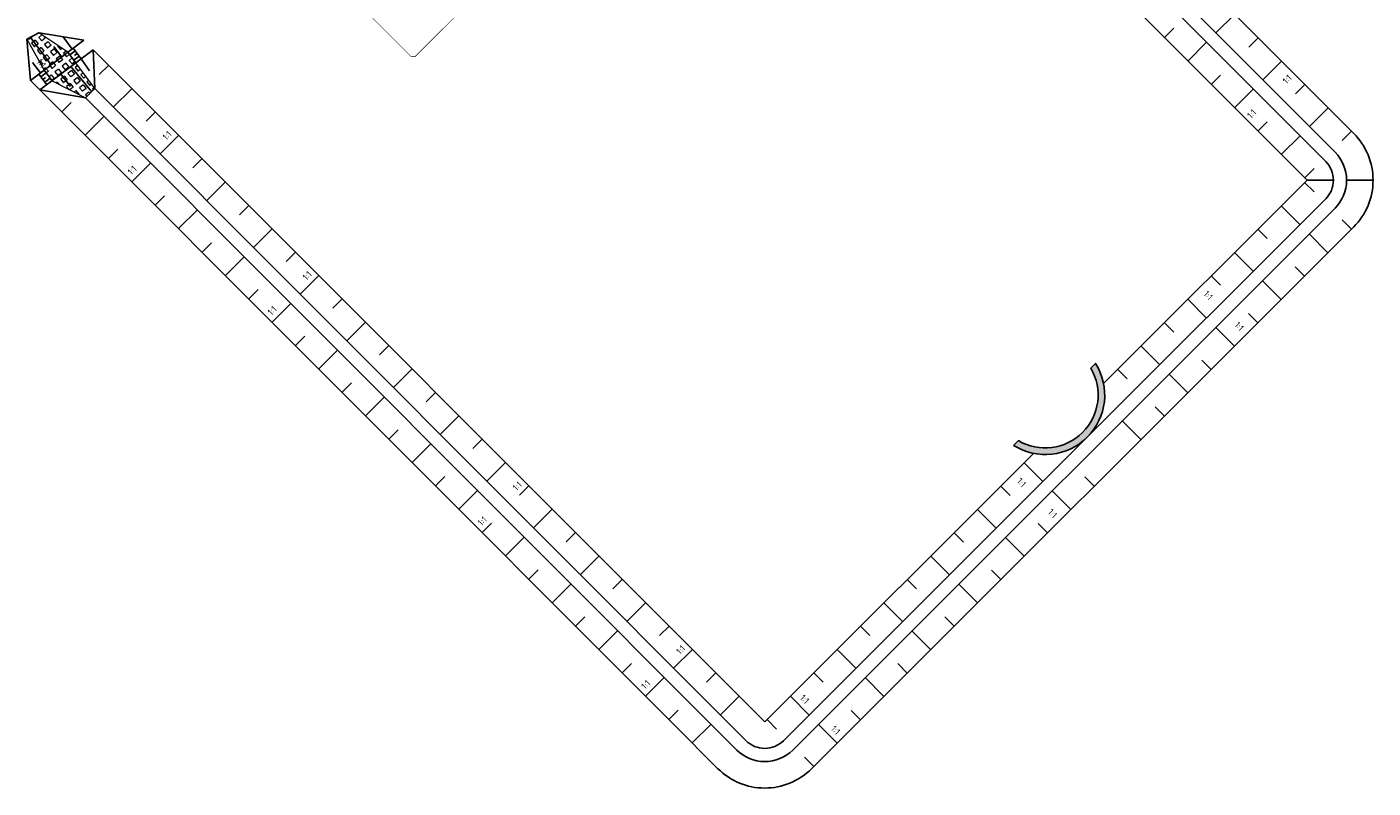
# Model space of a CAD drawing. Header units: metres. Extents: x 184667 to 184770, y 328314 to 328419.
# Tile 1 of 2: x 184668 to 184770, y 328314 to 328372. Entities that reach past the tile are written whole.
import ezdxf

# ---------------------------------------------------------------- set-up
doc = ezdxf.new("R2010")
doc.units = ezdxf.units.M
doc.linetypes.add('RI-HUISAANSLUITING', pattern=[4.3, 2.5, -1.8])
doc.layers.add('B-WE-GW-HANDHAVEN GRACHT', color=252, linetype='Continuous')
doc.layers.add('C3D-CORRIDOR', color=7, linetype='Continuous')
for name, color, linetype, lineweight in [('N-WE-VH-VERHARDING_GRASBETONSTEEN-A-500', 252, 'Continuous', 18), ('N-XX-RI-HUISAANSLUITING-G', 130, 'RI-HUISAANSLUITING', 35), ('X-XX-AL-DETAIL1-G', 7, 'Continuous', 18), ('X-XX-AL-T25', 7, 'Continuous', 25)]:
    doc.layers.add(name, color=color, linetype=linetype, lineweight=lineweight)
doc.styles.add('NLCS-ISO', font='NLCS-ISO.ttf')

msp = doc.modelspace()

# ---------------------------------------------------------------- hatches: boundary and pattern name
at = {"layer": 'B-WE-GW-HANDHAVEN GRACHT'}
h = msp.add_hatch(color=256, dxfattribs=at)
h.dxf.hatch_style = 1
edge = h.paths.add_edge_path()
edge.add_arc((184745.5516140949, 328344.2359013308), 4.500000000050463, 237.8076587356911, 392.1284819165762)
edge.add_line((184749.3624735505, 328346.6290896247), (184748.9984652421, 328346.2654867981))
edge.add_arc((184745.5516140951, 328344.2359013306), 3.999999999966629, -120.55441748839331, 30.490558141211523, ccw=False)
edge.add_line((184743.5181881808, 328340.7913144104), (184743.1541798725, 328340.4277115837))
at = {"layer": 'N-WE-VH-VERHARDING_GRASBETONSTEEN-A-500'}
h = msp.add_hatch(dxfattribs=at)
h.set_pattern_fill('AVH-GRASBETONSTEEN_02', color=256, scale=0.5, angle=174, pattern_type=2)
h.set_pattern_definition([(219, (184669.7939465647, 328368.0168010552), (0.4405242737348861, -0.5440021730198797), [0.35, -0.35]), (309, (184669.7939465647, 328368.0168010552), (0.5440021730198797, 0.440524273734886), [0.3499999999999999, -0.3499999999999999]), (219, (184670.0142065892, 328367.7448025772), (0.4405242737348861, -0.5440021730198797), [0.35, -0.35]), (309, (184669.5219480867, 328367.7965410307), (0.5440021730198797, 0.440524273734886), [0.3499999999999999, -0.3499999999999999])])
h.paths.add_polyline_path([(184673.6229659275, 328367.4271822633), (184672.1928815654, 328369.3702693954), (184671.5913400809, 328370.1691109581), (184669.3861246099, 328371.636570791), (184668.4919610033, 328371.1489068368), (184669.7939465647, 328368.8156426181), (184670.3954880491, 328368.0168010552), (184672.9154652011, 328366.7204696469)])

# ---------------------------------------------------------------- linework, layer by layer
for points in [[(184669.4245162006, 328371.6303140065), (184672.801036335, 328371.0800331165)], [(184668.4919610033, 328371.1489068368), (184668.7676968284, 328368.0428588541)], [(184670.3189659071, 328369.2109912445), (184668.7526294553, 328371.2910716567)], [(184671.1178074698, 328369.812532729), (184670.5162659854, 328370.6113742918)], [(184671.9166490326, 328370.4140742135), (184671.2220187, 328371.3365369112)], [(184672.1411462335, 328370.2701713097), (184671.741725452, 328369.9694005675)], [(184672.4419169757, 328369.8707505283), (184672.0424961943, 328369.5699797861)], [(184672.2915316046, 328370.070460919), (184672.0918212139, 328369.9200755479)], [(184672.5923023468, 328369.6710401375), (184673.2214943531, 328368.7596236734)], [(184669.5201243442, 328368.6094497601), (184668.9185828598, 328369.4082913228)], [(184669.5449111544, 328368.3151614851), (184669.9443319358, 328368.6159322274)], [(184671.0506607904, 328368.5101574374), (184671.7920141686, 328367.5804484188)], [(184671.8162329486, 328369.0866464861), (184673.390163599, 328367.1946392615)], [(184669.6952965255, 328368.1154510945), (184669.8950069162, 328368.2658364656)], [(184669.8456818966, 328367.9157407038), (184670.245102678, 328368.216511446)]]:
    msp.add_lwpolyline(points)
at = {"layer": 'B-WE-GW-HANDHAVEN GRACHT'}
for p, q in [((184711.6495053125, 328414.2583764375), (184765.3596641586, 328360.4883212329)), ((184758.4715804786, 328371.629093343), (184759.8865819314, 328373.0425185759)), ((184755.2897974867, 328371.9844199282), (184754.5822967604, 328371.2777073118)), ((184757.7640797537, 328370.9223807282), (184756.349078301, 328369.5089554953)), ((184760.9458627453, 328370.5670541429), (184761.6533634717, 328371.2737667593)), ((184724.3246220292, 328319.4989894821), (184673.5146726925, 328370.3656009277)), ((184673.9705600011, 328368.494202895), (184674.6780607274, 328369.2009155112)), ((184762.0051435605, 328368.0915897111), (184763.4201450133, 328369.5050149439)), ((184758.8233605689, 328368.4469162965), (184758.1158598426, 328367.7402036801)), ((184764.4794258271, 328367.0295505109), (184765.1869265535, 328367.7362631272)), ((184675.0298408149, 328366.0187384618), (184676.4448422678, 328367.4321636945)), ((184761.2976428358, 328367.3848770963), (184759.882641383, 328365.9714518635)), ((184671.8480578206, 328366.3740650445), (184671.1405570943, 328365.6673524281)), ((184677.5041230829, 328364.9566992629), (184678.2116238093, 328365.6634118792)), ((184765.5387066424, 328364.5540860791), (184766.9537080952, 328365.9675113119)), ((184674.3223400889, 328365.3120258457), (184672.9073386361, 328363.8986006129)), ((184762.356923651, 328364.9094126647), (184761.6494229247, 328364.2027000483)), ((184678.5634038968, 328362.4812348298), (184679.9784053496, 328363.8946600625)), ((184764.8312059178, 328363.8473734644), (184763.416204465, 328362.4339482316)), ((184768.0129889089, 328363.4920468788), (184768.7204896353, 328364.1987594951)), ((184675.3816209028, 328362.8365614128), (184674.6741201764, 328362.1298487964)), ((184677.8559031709, 328361.7745222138), (184676.4409017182, 328360.361096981)), ((184681.0376861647, 328361.4191956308), (184681.7451868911, 328362.1259082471)), ((184682.0969669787, 328358.9437311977), (184683.5119684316, 328360.3571564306)), ((184765.3596641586, 328360.4883212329), (184749.965620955, 328345.1114259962)), ((184765.8904867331, 328361.3719090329), (184765.1829860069, 328360.6651964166)), ((184765.3596641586, 328360.4883212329), (184767.3596638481, 328360.4872066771)), ((184768.3596636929, 328360.4866493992), (184770.3596633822, 328360.4855348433)), ((184765.8895015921, 328359.6041423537), (184765.1827889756, 328360.31164308)), ((184678.915183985, 328359.299057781), (184678.2076832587, 328358.5923451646)), ((184684.5712492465, 328357.8816919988), (184685.278749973, 328358.5884046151)), ((184764.8274623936, 328357.1298600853), (184763.4140371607, 328358.5448615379)), ((184681.389466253, 328358.2370185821), (184679.9744648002, 328356.8235933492)), ((184768.009639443, 328357.4816401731), (184768.7163520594, 328356.7741394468)), ((184685.6305300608, 328355.4062275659), (184687.0455315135, 328356.8196527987)), ((184762.3519979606, 328356.0705792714), (184761.6452853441, 328356.7780799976)), ((184765.5341750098, 328356.4223593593), (184766.9476002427, 328355.0073579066)), ((184682.4487470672, 328355.7615541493), (184681.7412463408, 328355.0548415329)), ((184684.9230293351, 328354.6995149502), (184683.5080278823, 328353.2860897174)), ((184688.1048123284, 328354.3441883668), (184688.8123130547, 328355.0509009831)), ((184761.289958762, 328353.596297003), (184759.876533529, 328355.0112984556)), ((184689.1640931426, 328351.868723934), (184690.5790945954, 328353.2821491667)), ((184758.8144943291, 328352.5370161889), (184758.1077817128, 328353.2445169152)), ((184764.4721358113, 328353.9480770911), (184765.1788484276, 328353.2405763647)), ((184685.9823101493, 328352.2240505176), (184685.274809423, 328351.5173379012)), ((184761.9966713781, 328352.8887962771), (184763.410096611, 328351.4737948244)), ((184691.6383754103, 328350.8066847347), (184692.3458761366, 328351.513397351)), ((184757.7524551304, 328350.0627339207), (184756.3390298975, 328351.4777353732)), ((184688.4565924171, 328351.1620113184), (184687.0415909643, 328349.7485860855)), ((184760.9346321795, 328350.414514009), (184761.6413447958, 328349.7070132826)), ((184692.6976562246, 328348.331220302), (184694.1126576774, 328349.7446455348)), ((184755.2769906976, 328349.0034531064), (184754.5702780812, 328349.7109538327)), ((184758.4591677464, 328349.3552331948), (184759.8725929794, 328347.9402317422)), ((184758.4591677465, 328349.3552331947), (184759.8725929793, 328347.940231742)), ((184689.5158732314, 328348.6865468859), (184688.8083725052, 328347.9798342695)), ((184691.9901554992, 328347.6245076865), (184690.5751540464, 328346.2110824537)), ((184695.1719384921, 328347.2691811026), (184695.8794392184, 328347.975893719)), ((184754.2149514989, 328346.5291708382), (184752.8015262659, 328347.944172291)), ((184696.2312193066, 328344.7937166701), (184697.6462207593, 328346.2071419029)), ((184751.7394870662, 328345.469890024), (184751.0327744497, 328346.1773907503)), ((184757.3971285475, 328346.8809509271), (184758.1038411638, 328346.1734502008)), ((184693.0494363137, 328345.1490432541), (184692.3419355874, 328344.4423306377)), ((184754.9216641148, 328345.8216701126), (184756.3350893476, 328344.4066686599)), ((184695.5237185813, 328344.0870040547), (184694.1087171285, 328342.6735788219)), ((184698.7055015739, 328343.7316774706), (184699.4130023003, 328344.4383900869)), ((184753.8596249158, 328343.3473878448), (184754.5663375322, 328342.6398871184)), ((184699.7647823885, 328341.2562130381), (184701.1797838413, 328342.669638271)), ((184751.384160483, 328342.2881070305), (184752.7975857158, 328340.8731055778)), ((184696.5829993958, 328341.6115396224), (184695.8754986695, 328340.904827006)), ((184699.0572816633, 328340.5495004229), (184697.6422802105, 328339.13607519)), ((184702.2390646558, 328340.1941738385), (184702.9465653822, 328340.9008864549)), ((184703.2983454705, 328337.7187094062), (184704.7133469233, 328339.132134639)), ((184744.6711703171, 328339.8228730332), (184724.3246220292, 328319.4989894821)), ((184745.3711924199, 328337.6952631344), (184743.9577671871, 328339.1102645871)), ((184700.116562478, 328338.0740359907), (184699.4090617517, 328337.3673233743)), ((184748.5533694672, 328338.0470432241), (184749.2600820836, 328337.3395424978)), ((184702.5908447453, 328337.011996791), (184701.1758432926, 328335.5985715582)), ((184705.7726277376, 328336.6566702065), (184706.480128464, 328337.3633828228)), ((184742.8957279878, 328336.6359823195), (184742.1890153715, 328337.3434830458)), ((184746.0779050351, 328336.9877624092), (184747.4913302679, 328335.5727609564)), ((184706.8319085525, 328334.1812057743), (184708.2469100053, 328335.5946310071)), ((184741.833688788, 328334.1617000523), (184740.4202635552, 328335.5767015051)), ((184703.6501255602, 328334.536532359), (184702.9426248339, 328333.8298197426)), ((184745.0158658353, 328334.5134801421), (184745.7225784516, 328333.8059794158)), ((184706.1244078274, 328333.4744931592), (184704.7094063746, 328332.0610679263)), ((184709.3061908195, 328333.1191665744), (184710.0136915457, 328333.8258791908)), ((184739.3582243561, 328333.1024192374), (184738.6515117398, 328333.8099199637)), ((184742.5404014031, 328333.4541993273), (184743.953826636, 328332.0391978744)), ((184710.3654716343, 328330.6437021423), (184711.7804730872, 328332.0571273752)), ((184738.2961851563, 328330.6281369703), (184736.8827599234, 328332.043138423)), ((184707.1836886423, 328330.9990287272), (184706.476187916, 328330.2923161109)), ((184741.4783622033, 328330.9799170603), (184742.1850748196, 328330.2724163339)), ((184709.6579709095, 328329.9369895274), (184708.2429694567, 328328.5235642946)), ((184712.8397539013, 328329.5816629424), (184713.5472546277, 328330.2883755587)), ((184735.8207207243, 328329.5688561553), (184735.114008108, 328330.2763568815)), ((184739.0028977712, 328329.9206362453), (184740.416323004, 328328.5056347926)), ((184739.0028977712, 328329.9206362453), (184740.416323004, 328328.5056347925)), ((184739.0028977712, 328329.9206362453), (184740.416323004, 328328.5056347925)), ((184713.8990347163, 328327.1061985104), (184715.3140361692, 328328.5196237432)), ((184734.7586815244, 328327.0945738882), (184733.3452562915, 328328.509575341)), ((184710.7172517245, 328327.4615250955), (184710.0097509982, 328326.7548124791)), ((184716.3733169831, 328326.0441593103), (184717.0808177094, 328326.7508719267)), ((184732.2832170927, 328326.0352930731), (184731.5765044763, 328326.7427937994)), ((184737.9408585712, 328327.4463539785), (184738.6475711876, 328326.7388532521)), ((184713.1915339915, 328326.3994858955), (184711.7765325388, 328324.9860606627)), ((184735.4653941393, 328326.3870731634), (184736.878819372, 328324.9720717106)), ((184717.4325977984, 328323.5686948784), (184718.8475992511, 328324.9821201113)), ((184731.2211778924, 328323.5610108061), (184729.8077526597, 328324.976012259)), ((184714.2508148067, 328323.9240214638), (184713.5433140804, 328323.2173088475)), ((184734.4033549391, 328323.9127908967), (184735.1100675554, 328323.2052901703)), ((184716.7250970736, 328322.8619822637), (184715.3100956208, 328321.4485570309)), ((184719.906880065, 328322.5066556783), (184720.6143807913, 328323.2133682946)), ((184728.7457134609, 328322.5017299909), (184728.0390008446, 328323.2092307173)), ((184731.9278905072, 328322.8535100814), (184733.3413157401, 328321.4385086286)), ((184720.9661608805, 328320.0311912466), (184722.3811623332, 328321.4446164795)), ((184727.6836742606, 328320.0274477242), (184726.2702490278, 328321.4424491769)), ((184717.7843778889, 328320.3865178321), (184717.0768771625, 328319.6798052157)), ((184725.2082098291, 328318.9681669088), (184724.5014972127, 328319.675667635)), ((184730.8658513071, 328320.3792278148), (184731.5725639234, 328319.6717270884)), ((184720.2586601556, 328319.3244786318), (184718.8436587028, 328317.911053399)), ((184728.3903868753, 328319.3199469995), (184729.8038121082, 328317.9049455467)), ((184727.328347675, 328316.845664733), (184728.0350602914, 328316.1381640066))]:
    msp.add_line(p, q, dxfattribs=at)
at = {"layer": 'B-WE-GW-HANDHAVEN GRACHT', "flags": 128}
for points in [[(184715.1870089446, 328417.7919395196), (184768.8971677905, 328364.0218843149)], [(184716.0688234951, 328414.0791369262), (184767.4821663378, 328362.608459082)], [(184717.4367999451, 328319.3194810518), (184668.7676968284, 328368.042858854)], [(184722.2021198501, 328317.3788516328), (184672.9154652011, 328366.7204696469)], [(184722.9096205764, 328318.0855642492), (184673.6229659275, 328367.4271822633)]]:
    msp.add_lwpolyline(points, dxfattribs=at)
for points in [[(184715.3613227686, 328413.3724243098), (184766.7746656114, 328361.9017464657, -0.4142135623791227), (184766.7730893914, 328359.0733197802), (184748.7318208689, 328341.052148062), (184725.7380716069, 328318.084012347)], [(184768.8971677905, 328364.0218843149, -0.4142135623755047), (184768.8932272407, 328356.9508176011), (184727.858235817, 328315.9615364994)], [(184767.4821663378, 328362.6084590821, -0.4142135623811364), (184767.4798020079, 328358.3658190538), (184726.4447980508, 328317.3765254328)]]:
    msp.add_lwpolyline(points, format="xyb", dxfattribs=at)
msp.add_lwpolyline([(184743.1541798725, 328340.4277115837, 0.7977240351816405), (184749.3624735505, 328346.6290896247), (184748.9984652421, 328346.2654867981, -0.7745966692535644), (184743.5181881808, 328340.7913144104)], format="xyb", close=True, dxfattribs=at)
at = {"layer": 'B-WE-GW-HANDHAVEN GRACHT'}
msp.add_lwpolyline([(184717.4367999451, 328319.3194810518), (184720.7871183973, 328315.9654264)], dxfattribs=at)
for radius in [2, 3, 5]:
    msp.add_arc((184724.3246220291, 328319.498989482), radius, 224.9680703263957, 314.9688915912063, dxfattribs=at)
at = {"layer": 'C3D-CORRIDOR', "color": 7, "linetype": 'Continuous', "lineweight": -3}
for points in [[(184668.4919610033, 328371.1489068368), (184669.3861246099, 328371.636570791)], [(184668.7676968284, 328368.042858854), (184672.801036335, 328371.0800331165)], [(184669.4813331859, 328367.3284266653), (184673.5146726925, 328370.3656009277)], [(184673.5146726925, 328370.3656009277), (184673.6229659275, 328367.4271822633), (184672.9154652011, 328366.7204696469), (184669.481333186, 328367.3284266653)], [(184672.1928815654, 328369.3702693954), (184671.5913400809, 328370.1691109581)], [(184672.5923023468, 328369.6710401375), (184671.9907608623, 328370.4698817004)], [(184669.9960672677, 328367.7160303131), (184669.3945257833, 328368.5148718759)], [(184670.3954880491, 328368.0168010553), (184669.7939465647, 328368.8156426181)]]:
    msp.add_lwpolyline(points, dxfattribs=at)
at = {"layer": 'N-XX-RI-HUISAANSLUITING-G', "const_width": 0.05}
msp.add_lwpolyline([(184705.902649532, 328378.5166976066), (184706.087820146, 328378.3313204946), (184706.0381374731, 328377.9990079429), (184697.8582277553, 328369.8282101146), (184697.5753850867, 328369.8283677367), (184681.7336832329, 328385.6877358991)], dxfattribs=at)
at = {"layer": 'X-XX-AL-DETAIL1-G'}
msp.add_lwpolyline([(184673.6229659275, 328367.4271822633), (184672.1928815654, 328369.3702693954), (184671.5913400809, 328370.1691109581), (184669.3861246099, 328371.636570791), (184668.4919610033, 328371.1489068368), (184669.7939465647, 328368.8156426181), (184670.3954880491, 328368.0168010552), (184672.9154652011, 328366.7204696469)], close=True, dxfattribs=at)

# ---------------------------------------------------------------- texts
at = {"layer": 'B-WE-GW-HANDHAVEN GRACHT', "char_height": 0.5, "attachment_point": 1, "style": 'NLCS-ISO'}
for insert, rotation in [((184763.4541494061, 328368.0823129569), 44.96807032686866), ((184760.774603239, 328365.4633579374), 44.96807032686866), ((184678.6927907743, 328363.8336227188), 44.96807032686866), ((184676.0488304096, 328361.1926075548), 44.96807032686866), ((184689.2934800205, 328353.2211118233), 44.96807032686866), ((184757.8470602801, 328352.1837194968), 314.9680703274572), ((184686.6495196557, 328350.5800966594), 44.96807032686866), ((184760.1903701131, 328349.8377964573), 314.9680703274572), ((184705.1945138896, 328337.3023454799), 44.96807032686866), ((184743.7139686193, 328338.014663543), 314.9680703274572), ((184702.5505535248, 328334.6613303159), 44.96807032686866), ((184746.0572784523, 328335.6687405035), 314.9680703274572), ((184717.5619846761, 328324.9210827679), 44.96807032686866), ((184714.9180243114, 328322.2800676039), 44.96807032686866), ((184727.2986693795, 328321.6326503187), 314.9680703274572), ((184729.6419792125, 328319.2867272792), 314.9680703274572)]:
    msp.add_mtext_dynamic_manual_height_columns('1:1', width=22.57550897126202, gutter_width=2.5, heights=[0], dxfattribs=dict(at, insert=insert, rotation=rotation))
at = {"layer": 'X-XX-AL-T25', "insert": (184669.6000089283, 328369.741756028), "char_height": 0.5, "attachment_point": 1, "rotation": 306.9803782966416, "style": 'NLCS-ISO'}
msp.add_mtext_dynamic_manual_height_columns('1:1', width=22.57550897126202, gutter_width=2.5, heights=[0], dxfattribs=at)

doc.saveas('drawing.dxf')
